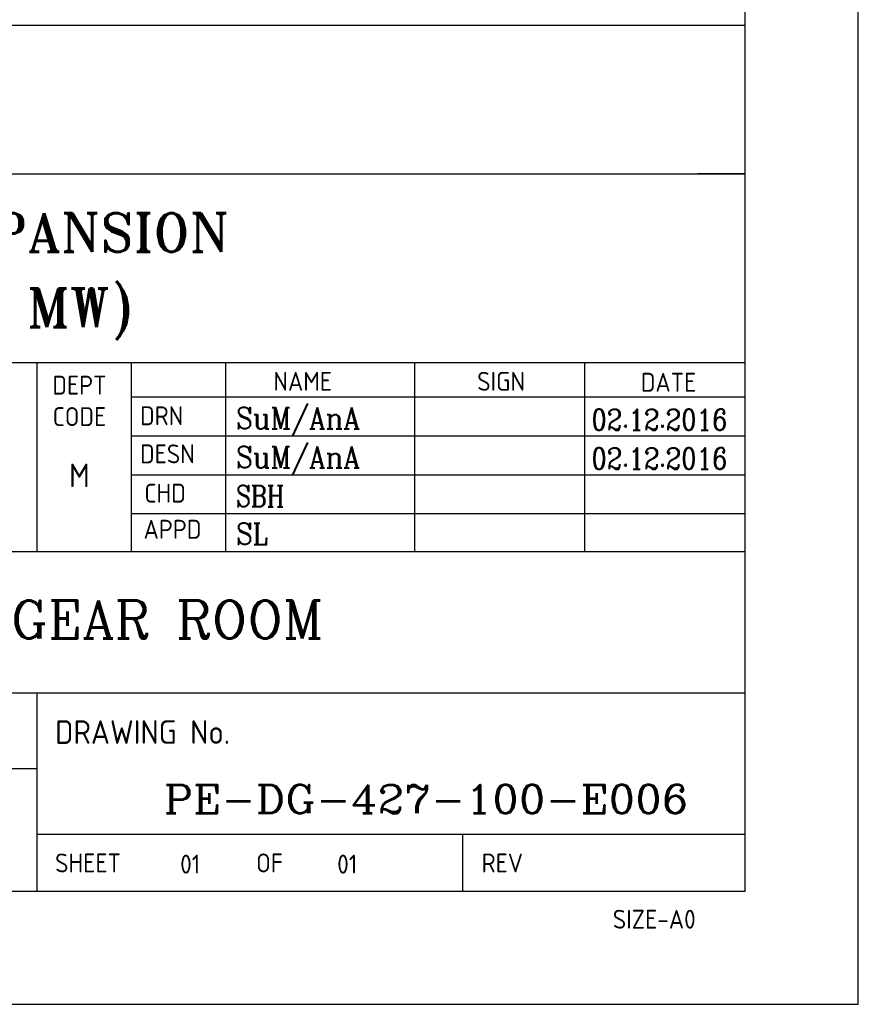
# Model space of a CAD drawing. Extents: x -11758 to 4934791, y -233543 to 1826789.
# Tile 33 of 107: x 133962 to 139858, y 79272 to 86198. Entities that reach past the tile are written whole.
import ezdxf
from ezdxf.enums import TextEntityAlignment as Align

# ---------------------------------------------------------------- set-up
doc = ezdxf.new("R2010")
doc.units = 0
doc.header["$LTSCALE"] = 800
doc.header["$MEASUREMENT"] = 0
doc.linetypes.add('CONTINOUS', pattern=[0])
doc.layers.get('0').update_dxf_attribs({"linetype": 'CONTINUOUS'})
doc.layers.add('1', color=1, linetype='CONTINUOUS')
doc.layers.add('FORMAT', color=7, linetype='CONTINUOUS')
doc.layers.add('TEXT', color=3, linetype='CONTINUOUS', lineweight=15)
doc.styles.add('COMPLEX', font='complex')
doc.styles.add('ROMANC', font='romanc')
doc.styles.add('ROMANT', font='romant')
doc.styles.get("Standard").update_dxf_attribs({"font": 'ISO9'})

# ---------------------------------------------------------------- blocks, each defined once
blk = doc.blocks.new('A$C731D3036')
for p, q in [((-593.64, 230.66), (-26.68, 230.66)), ((-593.64, 195.66), (-26.68, 195.66)), ((-26.68, 195.66), (-37.8, 195.66)), ((-593.64, 151.19), (-26.68, 151.19)), ((-193.39, 106.76), (-193.39, 151.19)), ((-171.15, 106.76), (-171.15, 151.19)), ((-148.92, 106.76), (-148.92, 151.19)), ((-104.45, 106.76), (-104.45, 151.19)), ((-64.43, 106.76), (-64.43, 151.19)), ((-171.15, 143.12), (-26.68, 143.12)), ((-171.15, 133.95), (-26.68, 133.95)), ((-171.15, 124.78), (-26.68, 124.78)), ((-171.15, 115.6), (-26.68, 115.6)), ((-749.28, 106.72), (-26.68, 106.72)), ((-438, 73.37), (-26.68, 73.37)), ((-193.43, 73.37), (-193.43, 26.68)), ((-438, 55.58), (-193.43, 55.58)), ((-26.68, 40.02), (-193.43, 40.02)), ((-93.19, 40.02), (-93.19, 26.74))]:
    blk.add_line(p, q)
for points in [[(0, 1869.86), (-2643.59, 1869.86), (-2643.59, 0), (0, 0)], [(-26.68, 1843.18), (-2616.91, 1843.18), (-2616.91, 26.68), (-26.68, 26.68)]]:
    blk.add_lwpolyline(points, close=True)
for s, height, p in [('NAME', 4.447, (-137.73, 144.55)), ('SIGN', 4.447, (-89.75, 144.55)), ('DATE', 4.447, (-51.21, 144.33)), ('DRN', 4.447, (-169.13, 136.44)), ('DESN', 4.447, (-169.13, 127.46)), ('CHD', 4.447, (-168.12, 118.2)), ('APPD', 4.447, (-168.3, 109.7)), ('DRAWING No.', 5.5584, (-189.13, 61.36)), ('SHEET', 4.447, (-189.13, 31.08)), ('01', 4.447, (-159.69, 30.8)), ('OF', 4.447, (-141.79, 31.08)), ('01', 4.447, (-122.71, 30.8)), ('REV', 4.447, (-88.7, 31.08)), ('SIZE-A0', 4.447, (-57.81, 17.82))]:
    blk.add_text(s, height=height).set_placement(p)
for s, height, p in [('DEPT', 4.447, (-183.41, 143.65)), ('CODE', 4.447, (-183.41, 136.24)), ('M', 5.56, (-183.41, 121.84))]:
    blk.add_text(s, height=height).set_placement(p, align=Align.CENTER)
at = {"layer": '1', "color": 7, "style": 'ROMANT', "width": 1}
for s, p in [('ROURKELA  PP-II EXPANSION', (-341.53, 177.3)), ('PROJECT (1X250 MW)', (-308.62, 159.55))]:
    blk.add_text(s, height=9.0812, dxfattribs=at).set_placement(p)

msp = doc.modelspace()

# ---------------------------------------------------------------- block references
at = {"color": 1, "linetype": 'CONTINOUS', "lineweight": 15, "xscale": 29.85916619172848, "yscale": 29.85916619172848, "zscale": 29.85916619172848}
msp.add_blockref('A$C731D3036', (139857.9, 79271.6), dxfattribs=at)

# ---------------------------------------------------------------- texts
at = {"layer": 'FORMAT', "color": 4, "style": 'ROMANC'}
for s, width, p in [('SuM/AnA', 0.9, (135483.1, 83320.1)), ('SuM/AnA', 0.9, (135483.1, 83046.2)), ('SBH', 0.8, (135483.1, 82772.4)), ('SL', 0.9, (135483.1, 82507.2))]:
    msp.add_text(s, height=149.37, dxfattribs=dict(at, width=width)).set_placement(p)
at = {"layer": 'FORMAT', "color": 4, "style": 'ROMANC', "width": 0.85}
for p in [(138459.8, 83309.9), (138459.8, 83036.1)]:
    msp.add_text('02.12.2016', height=149.37, dxfattribs=at).set_placement(p, align=Align.CENTER)
at = {"layer": 'TEXT', "style": 'COMPLEX', "width": 1.1}
msp.add_text('PE-DG-427-100-E006', height=199.164, dxfattribs=at).set_placement((136819.3, 80615.4), align=Align.CENTER)
at = {"layer": 'TEXT', "insert": (128790.2, 82111.7), "char_height": 265.552, "width": 8938.672, "attachment_point": 1, "style": 'ROMANC'}
msp.add_mtext('LAYOUT OF BOILER SWITCHGEAR ROOM', dxfattribs=at)

doc.saveas('drawing.dxf')
